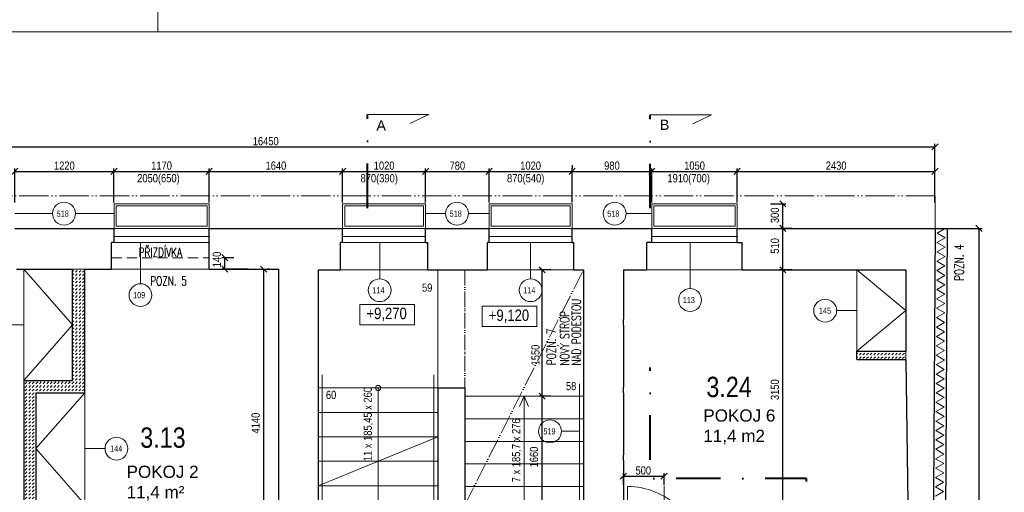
# Model space of a CAD drawing. Header units: millimetres. Extents: x -300958 to -108039, y 30118 to 292543.
# Tile 150 of 256: x -227932 to -215831, y 151579 to 157382. Entities that reach past the tile are written whole.
import ezdxf
from ezdxf.enums import TextEntityAlignment as Align

# ---------------------------------------------------------------- set-up
doc = ezdxf.new("R2010")
doc.units = ezdxf.units.MM
doc.header["$MEASUREMENT"] = 0
for name, pattern in [('ACAD_ISO05W100', [33, 24, -3, 0, -3, 0, -3]), ('DGN Style 4', [1094.119168, 546.717885, -273.358943, 0.683397, -273.358943]), ('HIDDEN', [0.375, 0.25, -0.125])]:
    doc.linetypes.add(name, pattern=pattern)
doc.layers.get('0').update_dxf_attribs({"lineweight": 13})
doc.layers.get('Defpoints').update_dxf_attribs({"color": 3, "lineweight": 13})
for name, color, linetype, lineweight in [('BOURÁNÍ', 40, 'Continuous', 13), ('dims', 7, 'Continuous', 9), ('dvere', 7, 'Continuous', 9), ('legenda', 7, 'Continuous', 13), ('Materiály', 1, 'Continuous', 13), ('navrh', 1, 'Continuous', 9), ('popis', 7, 'Continuous', 9), ('PSV', 7, 'Continuous', 13), ('RAMECEK', 7, 'Continuous', 0), ('rez', 7, 'Continuous', 13), ('schody', 7, 'Continuous', 13), ('tenka', 7, 'Continuous', 13), ('texts', 3, 'Continuous', 30), ('výškové kóty', 7, 'Continuous', 13), ('walls', 7, 'Continuous', 13), ('zarizovaky', 5, 'Continuous', 9)]:
    doc.layers.add(name, color=color, linetype=linetype, lineweight=lineweight)
doc.styles.add('GENERATED_STYLE_8', font='arial.ttf')
doc.styles.get("Standard").update_dxf_attribs({"font": 'txt.shx'})
doc.styles.add('STYLE-0', font='ARIALN.TTF')
doc.styles.add('Style-Arial', font='arial.ttf')
doc.dimstyles.new('arch', dxfattribs={"dimscale": 50, "dimtxt": 2.5, "dimasz": 2.5, "dimexe": 1.25, "dimexo": 0.9, "dimtad": 1, "dimdec": 0, "dimtxsty": 'STYLE-0', "dimblk": 'ARCHTICK', "dimcen": 2.5, "dimadec": 0, "dimazin": 0, "dimtfac": 1, "dimtdec": 0, "dimtmove": 2, "dimatfit": 3, "dimldrblk": 'ARCHTICK', "dimfxl": 0, "dimarcsym": 0})

# ---------------------------------------------------------------- blocks, each defined once
blk = doc.blocks.new('*U48')
at = {"layer": 'rez', "linetype": 'DGN Style 4', "lineweight": 40}
blk.add_line((-376, 574), (-376, -574), dxfattribs=at)
at = {"layer": 'rez', "linetype": 'Continuous', "lineweight": 0, "flags": 128}
blk.add_lwpolyline([(-376, -574), (376, -574), (146, -464)], dxfattribs=at)
blk = doc.blocks.new('*U49')
at = {"layer": 'RAMECEK', "linetype": 'Continuous', "lineweight": 0}
blk.add_line((-5250, -11138), (-5250, -10838), dxfattribs=at)
at = {"layer": 'RAMECEK', "linetype": 'Continuous', "lineweight": 0, "flags": 128}
blk.add_lwpolyline([(-15750, -11138), (15750, -11138), (15750, 11137), (-15750, 11137)], close=True, dxfattribs=at)
blk = doc.blocks.new('_ArchTick')
at = {"color": 0, "linetype": 'ByBlock', "flags": 128}
blk.add_lwpolyline([(-0.5, -0.5), (0.5, 0.5)], dxfattribs=at)
blk = doc.blocks.new('*D194')
at = {"layer": 'Defpoints', "color": 0, "linetype": 'Continuous'}
for p in [(-226773, 155520), (-227993, 155061), (-226773, 155061)]:
    blk.add_point(p, dxfattribs=at)
at = {"layer": 'dims', "color": 0, "linetype": 'Continuous', "lineweight": -2}
for p, q in [((-227993, 155136), (-227993, 155557)), ((-227993, 155520), (-226773, 155520)), ((-226773, 155136), (-226773, 155557))]:
    blk.add_line(p, q, dxfattribs=at)
at = {"layer": 'dims', "color": 0, "linetype": 'Continuous', "lineweight": -2, "xscale": 75, "yscale": 75, "zscale": 75, "rotation": 180}
blk.add_blockref('_ArchTick', (-227993, 155520), dxfattribs=at)
at = {"layer": 'dims', "color": 0, "linetype": 'Continuous', "lineweight": -2, "xscale": 75, "yscale": 75, "zscale": 75}
blk.add_blockref('_ArchTick', (-226773, 155520), dxfattribs=at)
at = {"layer": 'dims', "color": 0, "linetype": 'Continuous', "insert": (-227383, 155590), "char_height": 100, "attachment_point": 5, "style": 'STYLE-0'}
blk.add_mtext('1220', dxfattribs=at)
blk = doc.blocks.new('*D195')
at = {"layer": 'Defpoints', "color": 0, "linetype": 'Continuous'}
for p in [(-225603, 155520), (-226773, 155061), (-225603, 155061)]:
    blk.add_point(p, dxfattribs=at)
at = {"layer": 'dims', "color": 0, "linetype": 'Continuous', "lineweight": -2}
for p, q in [((-226773, 155136), (-226773, 155557)), ((-226773, 155520), (-225603, 155520)), ((-225603, 155136), (-225603, 155557))]:
    blk.add_line(p, q, dxfattribs=at)
at = {"layer": 'dims', "color": 0, "linetype": 'Continuous', "lineweight": -2, "xscale": 75, "yscale": 75, "zscale": 75, "rotation": 180}
blk.add_blockref('_ArchTick', (-226773, 155520), dxfattribs=at)
at = {"layer": 'dims', "color": 0, "linetype": 'Continuous', "lineweight": -2, "xscale": 75, "yscale": 75, "zscale": 75}
blk.add_blockref('_ArchTick', (-225603, 155520), dxfattribs=at)
at = {"layer": 'dims', "color": 0, "linetype": 'Continuous', "insert": (-226188, 155590), "char_height": 100, "attachment_point": 5, "style": 'STYLE-0'}
blk.add_mtext('1170', dxfattribs=at)
blk = doc.blocks.new('*D196')
at = {"layer": 'Defpoints', "color": 0, "linetype": 'Continuous'}
for p in [(-216683, 155820), (-233133, 155061), (-216683, 155061)]:
    blk.add_point(p, dxfattribs=at)
at = {"layer": 'dims', "color": 0, "linetype": 'Continuous', "lineweight": -2}
for p, q in [((-233133, 155136), (-233133, 155857)), ((-233133, 155820), (-216683, 155820)), ((-216683, 155136), (-216683, 155857))]:
    blk.add_line(p, q, dxfattribs=at)
at = {"layer": 'dims', "color": 0, "linetype": 'Continuous', "lineweight": -2, "xscale": 75, "yscale": 75, "zscale": 75, "rotation": 180}
blk.add_blockref('_ArchTick', (-233133, 155820), dxfattribs=at)
at = {"layer": 'dims', "color": 0, "linetype": 'Continuous', "lineweight": -2, "xscale": 75, "yscale": 75, "zscale": 75}
blk.add_blockref('_ArchTick', (-216683, 155820), dxfattribs=at)
at = {"layer": 'dims', "color": 0, "linetype": 'Continuous', "insert": (-224908, 155890), "char_height": 100, "attachment_point": 5, "style": 'STYLE-0'}
blk.add_mtext('16450', dxfattribs=at)
blk = doc.blocks.new('*D197')
at = {"layer": 'Defpoints', "color": 0, "linetype": 'Continuous'}
for p in [(-223963, 155520), (-225603, 155061), (-223963, 155061)]:
    blk.add_point(p, dxfattribs=at)
at = {"layer": 'dims', "color": 0, "linetype": 'Continuous', "lineweight": -2}
for p, q in [((-225603, 155136), (-225603, 155557)), ((-225603, 155520), (-223963, 155520)), ((-223963, 155136), (-223963, 155557))]:
    blk.add_line(p, q, dxfattribs=at)
at = {"layer": 'dims', "color": 0, "linetype": 'Continuous', "lineweight": -2, "xscale": 75, "yscale": 75, "zscale": 75, "rotation": 180}
blk.add_blockref('_ArchTick', (-225603, 155520), dxfattribs=at)
at = {"layer": 'dims', "color": 0, "linetype": 'Continuous', "lineweight": -2, "xscale": 75, "yscale": 75, "zscale": 75}
blk.add_blockref('_ArchTick', (-223963, 155520), dxfattribs=at)
at = {"layer": 'dims', "color": 0, "linetype": 'Continuous', "insert": (-224783, 155590), "char_height": 100, "attachment_point": 5, "style": 'STYLE-0'}
blk.add_mtext('1640', dxfattribs=at)
blk = doc.blocks.new('*D198')
at = {"layer": 'Defpoints', "color": 0, "linetype": 'Continuous'}
for p in [(-222943, 155520), (-223963, 155061), (-222943, 155061)]:
    blk.add_point(p, dxfattribs=at)
at = {"layer": 'dims', "color": 0, "linetype": 'Continuous', "lineweight": -2}
for p, q in [((-223963, 155136), (-223963, 155557)), ((-223963, 155520), (-222943, 155520)), ((-222943, 155136), (-222943, 155557))]:
    blk.add_line(p, q, dxfattribs=at)
at = {"layer": 'dims', "color": 0, "linetype": 'Continuous', "lineweight": -2, "xscale": 75, "yscale": 75, "zscale": 75, "rotation": 180}
blk.add_blockref('_ArchTick', (-223963, 155520), dxfattribs=at)
at = {"layer": 'dims', "color": 0, "linetype": 'Continuous', "lineweight": -2, "xscale": 75, "yscale": 75, "zscale": 75}
blk.add_blockref('_ArchTick', (-222943, 155520), dxfattribs=at)
at = {"layer": 'dims', "color": 0, "linetype": 'Continuous', "insert": (-223453, 155590), "char_height": 100, "attachment_point": 5, "style": 'STYLE-0'}
blk.add_mtext('1020', dxfattribs=at)
blk = doc.blocks.new('*D199')
at = {"layer": 'Defpoints', "color": 0, "linetype": 'Continuous'}
for p in [(-222163, 155520), (-222943, 155061), (-222163, 155061)]:
    blk.add_point(p, dxfattribs=at)
at = {"layer": 'dims', "color": 0, "linetype": 'Continuous', "lineweight": -2}
for p, q in [((-222943, 155136), (-222943, 155557)), ((-222943, 155520), (-222163, 155520)), ((-222163, 155136), (-222163, 155557))]:
    blk.add_line(p, q, dxfattribs=at)
at = {"layer": 'dims', "color": 0, "linetype": 'Continuous', "lineweight": -2, "xscale": 75, "yscale": 75, "zscale": 75, "rotation": 180}
blk.add_blockref('_ArchTick', (-222943, 155520), dxfattribs=at)
at = {"layer": 'dims', "color": 0, "linetype": 'Continuous', "lineweight": -2, "xscale": 75, "yscale": 75, "zscale": 75}
blk.add_blockref('_ArchTick', (-222163, 155520), dxfattribs=at)
at = {"layer": 'dims', "color": 0, "linetype": 'Continuous', "insert": (-222553, 155590), "char_height": 100, "attachment_point": 5, "style": 'STYLE-0'}
blk.add_mtext('780', dxfattribs=at)
blk = doc.blocks.new('*D200')
at = {"layer": 'Defpoints', "color": 0, "linetype": 'Continuous'}
for p in [(-221143, 155520), (-222163, 155061), (-221143, 155061)]:
    blk.add_point(p, dxfattribs=at)
at = {"layer": 'dims', "color": 0, "linetype": 'Continuous', "lineweight": -2}
for p, q in [((-222163, 155136), (-222163, 155557)), ((-222163, 155520), (-221143, 155520)), ((-221143, 155136), (-221143, 155557))]:
    blk.add_line(p, q, dxfattribs=at)
at = {"layer": 'dims', "color": 0, "linetype": 'Continuous', "lineweight": -2, "xscale": 75, "yscale": 75, "zscale": 75, "rotation": 180}
blk.add_blockref('_ArchTick', (-222163, 155520), dxfattribs=at)
at = {"layer": 'dims', "color": 0, "linetype": 'Continuous', "lineweight": -2, "xscale": 75, "yscale": 75, "zscale": 75}
blk.add_blockref('_ArchTick', (-221143, 155520), dxfattribs=at)
at = {"layer": 'dims', "color": 0, "linetype": 'Continuous', "insert": (-221653, 155590), "char_height": 100, "attachment_point": 5, "style": 'STYLE-0'}
blk.add_mtext('1020', dxfattribs=at)
blk = doc.blocks.new('*D201')
at = {"layer": 'Defpoints', "color": 0, "linetype": 'Continuous'}
for p in [(-219113, 155520), (-220163, 155061), (-219113, 155061)]:
    blk.add_point(p, dxfattribs=at)
at = {"layer": 'dims', "color": 0, "linetype": 'Continuous', "lineweight": -2}
for p, q in [((-220163, 155136), (-220163, 155557)), ((-220163, 155520), (-219113, 155520)), ((-219113, 155136), (-219113, 155557))]:
    blk.add_line(p, q, dxfattribs=at)
at = {"layer": 'dims', "color": 0, "linetype": 'Continuous', "lineweight": -2, "xscale": 75, "yscale": 75, "zscale": 75, "rotation": 180}
blk.add_blockref('_ArchTick', (-220163, 155520), dxfattribs=at)
at = {"layer": 'dims', "color": 0, "linetype": 'Continuous', "lineweight": -2, "xscale": 75, "yscale": 75, "zscale": 75}
blk.add_blockref('_ArchTick', (-219113, 155520), dxfattribs=at)
at = {"layer": 'dims', "color": 0, "linetype": 'Continuous', "insert": (-219638, 155590), "char_height": 100, "attachment_point": 5, "style": 'STYLE-0'}
blk.add_mtext('1050', dxfattribs=at)
blk = doc.blocks.new('*D202')
at = {"layer": 'Defpoints', "color": 0, "linetype": 'Continuous'}
for p in [(-216683, 155520), (-219113, 155061), (-216683, 155061)]:
    blk.add_point(p, dxfattribs=at)
at = {"layer": 'dims', "color": 0, "linetype": 'Continuous', "lineweight": -2}
for p, q in [((-219113, 155136), (-219113, 155557)), ((-219113, 155520), (-216683, 155520)), ((-216683, 155136), (-216683, 155557))]:
    blk.add_line(p, q, dxfattribs=at)
at = {"layer": 'dims', "color": 0, "linetype": 'Continuous', "lineweight": -2, "xscale": 75, "yscale": 75, "zscale": 75, "rotation": 180}
blk.add_blockref('_ArchTick', (-219113, 155520), dxfattribs=at)
at = {"layer": 'dims', "color": 0, "linetype": 'Continuous', "lineweight": -2, "xscale": 75, "yscale": 75, "zscale": 75}
blk.add_blockref('_ArchTick', (-216683, 155520), dxfattribs=at)
at = {"layer": 'dims', "color": 0, "linetype": 'Continuous', "insert": (-217898, 155590), "char_height": 100, "attachment_point": 5, "style": 'STYLE-0'}
blk.add_mtext('2430', dxfattribs=at)
blk = doc.blocks.new('*D203')
at = {"layer": 'Defpoints', "color": 0, "linetype": 'Continuous'}
for p in [(-221143, 155520), (-220163, 155520), (-220163, 155136)]:
    blk.add_point(p, dxfattribs=at)
at = {"layer": 'dims', "color": 0, "linetype": 'Continuous', "lineweight": -2}
for p, q in [((-221143, 155595), (-221143, 155557)), ((-221143, 155520), (-220163, 155520)), ((-220163, 155211), (-220163, 155557))]:
    blk.add_line(p, q, dxfattribs=at)
at = {"layer": 'dims', "color": 0, "linetype": 'Continuous', "lineweight": -2, "xscale": 75, "yscale": 75, "zscale": 75, "rotation": 180}
blk.add_blockref('_ArchTick', (-221143, 155520), dxfattribs=at)
at = {"layer": 'dims', "color": 0, "linetype": 'Continuous', "lineweight": -2, "xscale": 75, "yscale": 75, "zscale": 75}
blk.add_blockref('_ArchTick', (-220163, 155520), dxfattribs=at)
at = {"layer": 'dims', "color": 0, "linetype": 'Continuous', "insert": (-220653, 155590), "char_height": 100, "attachment_point": 5, "style": 'STYLE-0'}
blk.add_mtext('980', dxfattribs=at)
blk = doc.blocks.new('*D160')
at = {"layer": 'Defpoints', "color": 0, "linetype": 'Continuous'}
for p in [(-218552, 154310), (-218369, 154310), (-218369, 151160)]:
    blk.add_point(p, dxfattribs=at)
at = {"layer": 'dims', "color": 0, "linetype": 'Continuous', "lineweight": -2}
for p, q in [((-218444, 154310), (-218590, 154310)), ((-218552, 151160), (-218552, 154310)), ((-218444, 151160), (-218590, 151160))]:
    blk.add_line(p, q, dxfattribs=at)
at = {"layer": 'dims', "color": 0, "linetype": 'Continuous', "lineweight": -2, "xscale": 75, "yscale": 75, "zscale": 75}
for p, rotation in [((-218552, 154310), 90), ((-218552, 151160), 270)]:
    blk.add_blockref('_ArchTick', p, dxfattribs=dict(at, rotation=rotation))
at = {"layer": 'dims', "color": 0, "linetype": 'Continuous', "insert": (-218651, 152839), "char_height": 100, "attachment_point": 5, "rotation": 90, "style": 'STYLE-0'}
blk.add_mtext('3150', dxfattribs=at)
blk = doc.blocks.new('*D118')
at = {"layer": 'Defpoints', "color": 0, "linetype": 'Continuous'}
for p in [(-218552, 154820), (-218369, 154820), (-218369, 154310)]:
    blk.add_point(p, dxfattribs=at)
at = {"layer": 'dims', "color": 0, "linetype": 'Continuous', "lineweight": -2}
for p, q in [((-218444, 154820), (-218590, 154820)), ((-218552, 154310), (-218552, 154820)), ((-218444, 154310), (-218590, 154310))]:
    blk.add_line(p, q, dxfattribs=at)
at = {"layer": 'dims', "color": 0, "linetype": 'Continuous', "lineweight": -2, "xscale": 75, "yscale": 75, "zscale": 75}
for p, rotation in [((-218552, 154820), 90), ((-218552, 154310), 270)]:
    blk.add_blockref('_ArchTick', p, dxfattribs=dict(at, rotation=rotation))
at = {"layer": 'dims', "color": 0, "linetype": 'Continuous', "insert": (-218651, 154605), "char_height": 100, "attachment_point": 5, "rotation": 90, "style": 'STYLE-0'}
blk.add_mtext('510', dxfattribs=at)
blk = doc.blocks.new('*D119')
at = {"layer": 'Defpoints', "color": 0, "linetype": 'Continuous'}
for p in [(-221512, 152760), (-221328, 152760), (-221328, 151100)]:
    blk.add_point(p, dxfattribs=at)
at = {"layer": 'dims', "color": 0, "linetype": 'Continuous', "lineweight": -2}
for p, q in [((-221403, 152760), (-221549, 152760)), ((-221512, 151100), (-221512, 152760)), ((-221403, 151100), (-221549, 151100))]:
    blk.add_line(p, q, dxfattribs=at)
at = {"layer": 'dims', "color": 0, "linetype": 'Continuous', "lineweight": -2, "xscale": 75, "yscale": 75, "zscale": 75}
for p, rotation in [((-221512, 152760), 90), ((-221512, 151100), 270)]:
    blk.add_blockref('_ArchTick', p, dxfattribs=dict(at, rotation=rotation))
at = {"layer": 'dims', "color": 0, "linetype": 'Continuous', "insert": (-221611, 152012), "char_height": 100, "attachment_point": 5, "rotation": 90, "style": 'STYLE-0'}
blk.add_mtext('1660', dxfattribs=at)
blk = doc.blocks.new('*D120')
at = {"layer": 'Defpoints', "color": 0, "linetype": 'Continuous'}
for p in [(-221512, 154310), (-221328, 154310), (-221328, 152760)]:
    blk.add_point(p, dxfattribs=at)
at = {"layer": 'dims', "color": 0, "linetype": 'Continuous', "lineweight": -2}
for p, q in [((-221403, 154310), (-221549, 154310)), ((-221512, 152760), (-221512, 154310)), ((-221403, 152760), (-221549, 152760))]:
    blk.add_line(p, q, dxfattribs=at)
at = {"layer": 'dims', "color": 0, "linetype": 'Continuous', "lineweight": -2, "xscale": 75, "yscale": 75, "zscale": 75}
for p, rotation in [((-221512, 154310), 90), ((-221512, 152760), 270)]:
    blk.add_blockref('_ArchTick', p, dxfattribs=dict(at, rotation=rotation))
at = {"layer": 'dims', "color": 0, "linetype": 'Continuous', "insert": (-221593, 153264), "char_height": 100, "attachment_point": 5, "rotation": 90, "style": 'STYLE-0'}
blk.add_mtext('1550', dxfattribs=at)
blk = doc.blocks.new('*D151')
at = {"layer": 'Defpoints', "color": 0, "linetype": 'Continuous'}
for p in [(-220013, 151776), (-220513, 151594), (-220013, 151594)]:
    blk.add_point(p, dxfattribs=at)
at = {"layer": 'dims', "color": 0, "linetype": 'Continuous', "lineweight": -2}
for p, q in [((-220513, 151669), (-220513, 151813)), ((-220513, 151776), (-220013, 151776)), ((-220013, 151669), (-220013, 151813))]:
    blk.add_line(p, q, dxfattribs=at)
at = {"layer": 'dims', "color": 0, "linetype": 'Continuous', "lineweight": -2, "xscale": 75, "yscale": 75, "zscale": 75, "rotation": 180}
blk.add_blockref('_ArchTick', (-220513, 151776), dxfattribs=at)
at = {"layer": 'dims', "color": 0, "linetype": 'Continuous', "lineweight": -2, "xscale": 75, "yscale": 75, "zscale": 75}
blk.add_blockref('_ArchTick', (-220013, 151776), dxfattribs=at)
at = {"layer": 'dims', "color": 0, "linetype": 'Continuous', "insert": (-220268, 151846), "char_height": 100, "attachment_point": 5, "style": 'STYLE-0'}
blk.add_mtext('500', dxfattribs=at)
blk = doc.blocks.new('*D95')
at = {"layer": 'Defpoints', "color": 0, "linetype": 'Continuous'}
for p in [(-224936, 154320), (-224933, 154320), (-224753, 150180)]:
    blk.add_point(p, dxfattribs=at)
at = {"layer": 'dims', "color": 0, "linetype": 'Continuous', "lineweight": -2}
for p, q in [((-224933, 150180), (-224933, 154320)), ((-224861, 154320), (-224896, 154320)), ((-224828, 150180), (-224971, 150180))]:
    blk.add_line(p, q, dxfattribs=at)
at = {"layer": 'dims', "color": 0, "linetype": 'Continuous', "lineweight": -2, "xscale": 75, "yscale": 75, "zscale": 75}
for p, rotation in [((-224933, 154320), 90), ((-224933, 150180), 270)]:
    blk.add_blockref('_ArchTick', p, dxfattribs=dict(at, rotation=rotation))
at = {"layer": 'dims', "color": 0, "linetype": 'Continuous', "insert": (-225032, 152429), "char_height": 100, "attachment_point": 5, "rotation": 90, "style": 'STYLE-0'}
blk.add_mtext('4140', dxfattribs=at)
blk = doc.blocks.new('*D473')
at = {"layer": 'Defpoints', "color": 0, "linetype": 'Continuous'}
for p in [(-216682, 154820), (-216142, 154820), (-216682, 138540)]:
    blk.add_point(p, dxfattribs=at)
at = {"layer": 'dims', "color": 0, "linetype": 'Continuous', "lineweight": -2}
for p, q in [((-216607, 154820), (-216105, 154820)), ((-216142, 138540), (-216142, 154820)), ((-216607, 138540), (-216105, 138540))]:
    blk.add_line(p, q, dxfattribs=at)
at = {"layer": 'dims', "color": 0, "linetype": 'Continuous', "lineweight": -2, "xscale": 75, "yscale": 75, "zscale": 75}
for p, rotation in [((-216142, 154820), 90), ((-216142, 138540), 270)]:
    blk.add_blockref('_ArchTick', p, dxfattribs=dict(at, rotation=rotation))
at = {"layer": 'dims', "color": 0, "linetype": 'Continuous', "insert": (-216212, 146291), "char_height": 100, "attachment_point": 5, "rotation": 90, "style": 'STYLE-0'}
blk.add_mtext('16280', dxfattribs=at)
blk = doc.blocks.new('*D1683')
at = {"layer": 'Defpoints', "color": 0, "linetype": 'Continuous'}
for p in [(-218778, 155120), (-218552, 155120), (-218369, 154820)]:
    blk.add_point(p, dxfattribs=at)
at = {"layer": 'dims', "color": 0, "linetype": 'Continuous', "lineweight": -2}
for p, q in [((-218703, 155120), (-218515, 155120)), ((-218552, 154820), (-218552, 155120)), ((-218444, 154820), (-218590, 154820))]:
    blk.add_line(p, q, dxfattribs=at)
at = {"layer": 'dims', "color": 0, "linetype": 'Continuous', "lineweight": -2, "xscale": 75, "yscale": 75, "zscale": 75}
for p, rotation in [((-218552, 155120), 90), ((-218552, 154820), 270)]:
    blk.add_blockref('_ArchTick', p, dxfattribs=dict(at, rotation=rotation))
at = {"layer": 'dims', "color": 0, "linetype": 'Continuous', "insert": (-218651, 154980), "char_height": 100, "attachment_point": 5, "rotation": 90, "style": 'STYLE-0'}
blk.add_mtext('300', dxfattribs=at)
blk = doc.blocks.new('*D1684')
at = {"layer": 'Defpoints', "color": 0, "linetype": 'Continuous'}
for p in [(-225410, 154460), (-225227, 154460), (-225050, 154320)]:
    blk.add_point(p, dxfattribs=at)
at = {"layer": 'dims', "color": 0, "linetype": 'Continuous', "lineweight": -2}
for p, q in [((-225302, 154460), (-225448, 154460)), ((-225410, 154320), (-225410, 154460)), ((-225125, 154320), (-225448, 154320))]:
    blk.add_line(p, q, dxfattribs=at)
at = {"layer": 'dims', "color": 0, "linetype": 'Continuous', "lineweight": -2, "xscale": 75, "yscale": 75, "zscale": 75}
for p, rotation in [((-225410, 154460), 90), ((-225410, 154320), 270)]:
    blk.add_blockref('_ArchTick', p, dxfattribs=dict(at, rotation=rotation))
at = {"layer": 'dims', "color": 0, "linetype": 'Continuous', "insert": (-225509, 154438), "char_height": 100, "attachment_point": 5, "rotation": 90, "style": 'STYLE-0'}
blk.add_mtext('140', dxfattribs=at)

msp = doc.modelspace()

# ---------------------------------------------------------------- hatches: boundary and pattern name
at = {"layer": 'Materiály', "linetype": 'Continuous'}
h = msp.add_hatch(dxfattribs=at)
h.set_pattern_fill('DASH', color=256, scale=250, angle=45, style=0)
h.paths.add_polyline_path([(-227282.6, 152950), (-227882.6, 152950), (-227882.6, 151430), (-228442.6, 151430), (-228442.6, 151280), (-228392.6, 151280), (-227882.6, 151280), (-227882.6, 151230), (-227732.6, 151230), (-227732.6, 151280), (-227132.6, 151280), (-227132.6, 151430), (-227732.6, 151430), (-227732.6, 152800), (-227132.6, 152800), (-227132.6, 154320), (-227282.6, 154320)])
h = msp.add_hatch(dxfattribs=at)
h.set_pattern_fill('DASH', color=256, scale=250, angle=45, style=0)
h.paths.add_polyline_path([(-217042.6, 153210), (-217042.6, 153310), (-217642.6, 153310), (-217642.6, 153210)])

# ---------------------------------------------------------------- linework, layer by layer
at = {"layer": 'BOURÁNÍ', "linetype": 'Continuous', "lineweight": 0}
msp.add_line((-224752.6, 152430), (-224752.6, 152330), dxfattribs=at)
at = {"layer": 'dvere', "linetype": 'ACAD_ISO05W100', "ltscale": 8}
msp.add_line((-222462.6, 154310), (-222462.6, 152860), dxfattribs=at)
at = {"layer": 'dvere', "linetype": 'Continuous'}
msp.add_line((-220012.6, 151656.4), (-220012.6, 150386.4), dxfattribs=at)
at = {"layer": 'dvere', "linetype": 'Continuous', "flags": 128}
msp.add_lwpolyline([(-220462.6, 150750), (-220462.6, 151650, -0.4142136), (-219562.6, 150750)], format="xyb", dxfattribs=at)
at = {"layer": 'Materiály', "linetype": 'Continuous'}
for p, q in [((-226772.6, 154720), (-225602.6, 154720)), ((-223962.6, 154720), (-222942.6, 154720)), ((-222162.6, 154720), (-221142.6, 154720)), ((-220162.6, 154720), (-219112.6, 154720)), ((-226772.6, 154645), (-225602.6, 154645)), ((-223962.6, 154645), (-222942.6, 154645)), ((-222162.6, 154645), (-221142.6, 154645)), ((-220162.6, 154645), (-219112.6, 154645)), ((-226802.6, 154320), (-225602.6, 154320))]:
    msp.add_line(p, q, dxfattribs=at)
for points in [[(-226772.6, 155120), (-225602.6, 155120), (-225602.6, 154820), (-226772.6, 154820)], [(-226747.6, 155095), (-225627.6, 155095), (-225627.6, 154845), (-226747.6, 154845)], [(-223962.6, 155120), (-222942.6, 155120), (-222942.6, 154820), (-223962.6, 154820)], [(-223937.6, 155095), (-222967.6, 155095), (-222967.6, 154845), (-223937.6, 154845)], [(-222162.6, 155120), (-221142.6, 155120), (-221142.6, 154820), (-222162.6, 154820)], [(-222137.6, 155095), (-221167.6, 155095), (-221167.6, 154845), (-222137.6, 154845)], [(-220162.6, 155120), (-219112.6, 155120), (-219112.6, 154820), (-220162.6, 154820)], [(-220162.6, 155120), (-219112.6, 155120), (-219112.6, 154820), (-220162.6, 154820)], [(-220137.6, 155095), (-219137.6, 155095), (-219137.6, 154845), (-220137.6, 154845)], [(-220137.6, 155095), (-219137.6, 155095), (-219137.6, 154845), (-220137.6, 154845)]]:
    msp.add_lwpolyline(points, close=True, dxfattribs=at)
at = {"layer": 'Materiály', "linetype": 'Continuous', "flags": 128}
for points in [[(-216572.5, 152395.2), (-216672.1, 152453.5), (-216571.8, 152510.6), (-216671.4, 152569), (-216571.1, 152626.1), (-216670.7, 152684.4), (-216570.4, 152741.6), (-216670, 152799.9), (-216569.6, 152857), (-216669.3, 152915.4), (-216568.9, 152972.5), (-216668.6, 153030.9), (-216568.2, 153088), (-216667.9, 153146.3), (-216567.5, 153203.4), (-216667.2, 153261.8), (-216566.8, 153318.9), (-216666.5, 153377.3), (-216566.1, 153434.4), (-216665.7, 153492.7), (-216565.4, 153549.8), (-216665, 153608.2), (-216564.7, 153665.3), (-216664.3, 153723.7), (-216564, 153780.8), (-216663.6, 153839.1), (-216563.3, 153896.2), (-216662.9, 153954.6), (-216562.6, 154011.7), (-216662.2, 154070.1), (-216561.8, 154127.2), (-216661.5, 154185.5), (-216561.1, 154242.6), (-216660.8, 154301), (-216560.4, 154358.1), (-216660.1, 154416.5), (-216559.7, 154473.6), (-216659.4, 154531.9), (-216559, 154589.1), (-216658.7, 154647.4), (-216558.3, 154704.5), (-216657.9, 154762.9), (-216557.6, 154820), (-216557.6, 154820)], [(-216677.8, 151529.8), (-216577.4, 151586.9), (-216677.1, 151645.2), (-216576.7, 151702.4), (-216676.4, 151760.7), (-216576, 151817.8), (-216675.7, 151876.2), (-216575.3, 151933.3), (-216675, 151991.6), (-216574.6, 152048.8), (-216674.3, 152107.1), (-216573.9, 152164.2), (-216673.5, 152222.6), (-216573.2, 152279.7), (-216672.8, 152338), (-216572.5, 152395.2), (-216572.5, 152395.2)]]:
    msp.add_lwpolyline(points, dxfattribs=at)
at = {"layer": 'navrh', "linetype": 'Continuous', "lineweight": 30}
for p, q in [((-216682.6, 154820), (-216532.6, 154820)), ((-216532.6, 154820), (-216632.6, 138539.1)), ((-227282.6, 152950), (-227282.6, 154320)), ((-227132.6, 152800), (-227132.6, 154320)), ((-220512.6, 153630), (-220512.6, 153700)), ((-217642.6, 153210), (-217642.6, 153310)), ((-217642.6, 153310), (-217042.6, 153310)), ((-217642.6, 153210), (-217042.6, 153210)), ((-227882.6, 152950), (-227882.6, 151430)), ((-227882.6, 152950), (-227282.6, 152950)), ((-220512.6, 152800), (-220512.6, 152870)), ((-227732.6, 152800), (-227732.6, 151430)), ((-227732.6, 152800), (-227132.6, 152800)), ((-224752.6, 152430), (-224752.6, 152330)), ((-220512.6, 151970), (-220512.6, 152040))]:
    msp.add_line(p, q, dxfattribs=at)
at = {"layer": 'navrh', "linetype": 'ACAD_ISO05W100', "ltscale": 10}
msp.add_line((-222462.6, 151420), (-221002.6, 154310), dxfattribs=at)
at = {"layer": 'PSV', "linetype": 'Continuous', "lineweight": 0}
for p, q in [((-227527.2, 155002.7), (-227992.6, 155002.7)), ((-227247.1, 155002.7), (-226772.6, 155002.7)), ((-222697.2, 155002.7), (-222942.6, 155002.7)), ((-222417.1, 155002.7), (-222162.6, 155002.7)), ((-220480, 155002.7), (-220162.6, 155002.7)), ((-226447.4, 154140), (-226447.4, 154645)), ((-223507.6, 154200.6), (-223507.6, 154645)), ((-221652.6, 154200.6), (-221652.6, 154645)), ((-219692.6, 154080), (-219692.6, 154645)), ((-217892.6, 153810), (-217642.6, 153810)), ((-228132.6, 153635), (-227882.6, 153635)), ((-221052.6, 152327.5), (-221275.1, 152327.5)), ((-226882.6, 152115), (-227132.6, 152115))]:
    msp.add_line(p, q, dxfattribs=at)
for centre in [(-227387.2, 155001), (-222557.2, 155001), (-220620.1, 155001), (-223507.6, 154060.6), (-221652.6, 154060.6), (-226447.4, 154000), (-219692.6, 153940), (-218032.7, 153810), (-221415.1, 152327.5), (-226742.5, 152115)]:
    msp.add_circle(centre, 140.1, dxfattribs=at)
at = {"layer": 'rez', "linetype": 'DGN Style 4', "lineweight": 40, "flags": 128}
msp.add_lwpolyline([(-218261.7, 150616), (-218261.7, 151748.1), (-220182.6, 151748.1), (-220182.6, 153110.2)], dxfattribs=at)
at = {"layer": 'schody', "linetype": 'Continuous'}
for p, q in [((-222792.6, 152860), (-222792.6, 154310)), ((-222792.6, 152860), (-222792.6, 154310)), ((-222462.6, 152760), (-221002.6, 152760)), ((-222462.6, 152480), (-221002.6, 152480)), ((-224262.6, 151660), (-222792.6, 152260)), ((-222462.6, 152204), (-221002.6, 152204)), ((-222462.6, 151928), (-221002.6, 151928)), ((-222462.6, 151652), (-221002.6, 151652))]:
    msp.add_line(p, q, dxfattribs=at)
at = {"layer": 'schody', "linetype": 'Continuous', "lineweight": 0}
for p, q in [((-224212.6, 153020), (-224212.6, 149420)), ((-222842.6, 153020), (-222842.6, 149420)), ((-222792.6, 152860), (-224262.6, 152860)), ((-223527.6, 149570), (-223527.6, 152860)), ((-221052.6, 152910), (-221052.6, 150950)), ((-221732.6, 152760), (-221787.7, 152631)), ((-221732.6, 151100), (-221732.6, 152760)), ((-221732.6, 152760), (-221677.5, 152631)), ((-222792.6, 152560), (-224262.6, 152560)), ((-222792.6, 152260), (-224262.6, 152260)), ((-222792.6, 151960), (-224262.6, 151960)), ((-222792.6, 151660), (-224262.6, 151660))]:
    msp.add_line(p, q, dxfattribs=at)
msp.add_circle((-223527.6, 152860), 31.6, dxfattribs=at)
at = {"layer": 'tenka', "linetype": 'ACAD_ISO05W100', "lineweight": 0, "ltscale": 25}
msp.add_line((-216682.6, 154820), (-216682.6, 155220), dxfattribs=at)
at = {"layer": 'tenka', "linetype": 'Continuous'}
for p, q in [((-226772.6, 154820), (-225602.6, 154820)), ((-223962.6, 154820), (-222942.6, 154820)), ((-222162.6, 154820), (-221142.6, 154820)), ((-220222.6, 154820), (-219112.6, 154820)), ((-227282.6, 154320), (-227132.6, 154320)), ((-223987.6, 154310), (-222917.6, 154310)), ((-222182.6, 154310), (-221122.6, 154310)), ((-220222.6, 154310), (-219052.6, 154310)), ((-217042.6, 153210), (-217042.6, 153310))]:
    msp.add_line(p, q, dxfattribs=at)
at = {"layer": 'tenka', "linetype": 'HIDDEN', "ltscale": 500}
msp.add_line((-226802.6, 154460), (-225602.6, 154460), dxfattribs=at)
at = {"layer": 'tenka', "linetype": 'ACAD_ISO05W100', "ltscale": 15, "flags": 128}
msp.add_lwpolyline([(-216682.6, 155220), (-233532.6, 155220), (-233532.6, 136970), (-225482.6, 136970), (-225482.6, 138140), (-216782.6, 138140)], dxfattribs=at)
at = {"layer": 'výškové kóty', "linetype": 'Continuous', "lineweight": 0, "flags": 128}
for points in [[(-223749.9, 153886.8), (-223079.2, 153886.8), (-223079.2, 153637.3), (-223749.9, 153637.3)], [(-222246.6, 153864.1), (-221575.9, 153864.1), (-221575.9, 153614.6), (-222246.6, 153614.6)]]:
    msp.add_lwpolyline(points, close=True, dxfattribs=at)
at = {"layer": 'walls', "linetype": 'Continuous', "lineweight": 30}
for p, q in [((-226772.6, 154645), (-226772.6, 154820)), ((-225602.6, 154320), (-225602.6, 154820)), ((-223962.6, 154645), (-223962.6, 154820)), ((-222942.6, 154645), (-222942.6, 154820)), ((-222162.6, 154645), (-222162.6, 154820)), ((-221142.6, 154645), (-221142.6, 154820)), ((-220162.6, 154645), (-220162.6, 154820)), ((-219112.6, 154645), (-219112.6, 154820)), ((-226802.6, 154320), (-226802.6, 154645)), ((-226772.6, 154645), (-226802.6, 154645)), ((-223987.6, 154310), (-223987.6, 154645)), ((-223962.6, 154645), (-223987.6, 154645)), ((-222942.6, 154645), (-222917.6, 154645)), ((-222917.6, 154310), (-222917.6, 154645)), ((-222182.6, 154310), (-222182.6, 154645)), ((-222162.6, 154645), (-222182.6, 154645)), ((-221142.6, 154645), (-221122.6, 154645)), ((-221122.6, 154310), (-221122.6, 154645)), ((-220222.6, 154310), (-220222.6, 154645)), ((-220162.6, 154645), (-220222.6, 154645)), ((-219112.6, 154645), (-219052.6, 154645)), ((-219052.6, 154310), (-219052.6, 154645)), ((-227972.6, 154320), (-227282.6, 154320)), ((-227132.6, 154320), (-226802.6, 154320)), ((-225602.6, 154320), (-224752.6, 154320)), ((-224752.6, 154320), (-224752.6, 152430)), ((-224262.6, 154310), (-224262.6, 149370)), ((-222462.6, 154310), (-222182.6, 154310)), ((-222462.6, 154310), (-222462.6, 154310)), ((-221002.6, 154310), (-221002.6, 149540)), ((-220512.6, 154310), (-220512.6, 153700)), ((-220512.6, 154310), (-220222.6, 154310)), ((-219052.6, 154310), (-217042.6, 154310)), ((-220512.6, 153630), (-220512.6, 152870)), ((-222792.6, 152860), (-222792.6, 149390)), ((-222792.6, 152860), (-222462.6, 152860)), ((-222462.6, 152860), (-222462.6, 149540)), ((-220512.6, 152800), (-220512.6, 152040)), ((-224752.6, 152330), (-224752.6, 151000)), ((-220512.6, 151970), (-220512.6, 150650))]:
    msp.add_line(p, q, dxfattribs=at)
at = {"layer": 'walls', "linetype": 'Continuous', "lineweight": 30, "flags": 128}
for points in [[(-227992.6, 154820), (-226772.6, 154820)], [(-225602.6, 154820), (-223962.6, 154820)], [(-222942.6, 154820), (-222162.6, 154820)], [(-221142.6, 154820), (-220162.6, 154820)], [(-219112.6, 154820), (-216682.6, 154820), (-216782.6, 138540), (-217237.6, 138540)], [(-224262.6, 154310), (-223987.6, 154310)], [(-222917.6, 154310), (-222462.6, 154310)], [(-221122.6, 154310), (-221002.6, 154310)], [(-217042.6, 154310), (-217042.6, 153310)], [(-217042.6, 153210), (-217042.6, 153200)], [(-217042.6, 153200), (-217012.6, 151160)]]:
    msp.add_lwpolyline(points, dxfattribs=at)
at = {"layer": 'zarizovaky', "linetype": 'Continuous', "flags": 128}
for points in [[(-227882.6, 154320), (-227282.6, 154320), (-227282.6, 152950), (-227882.6, 152950), (-227282.6, 153635), (-227882.6, 154320), (-227882.6, 152950)], [(-217642.6, 153310), (-217042.6, 153310), (-217042.6, 154310), (-217642.6, 154310), (-217042.6, 153810), (-217642.6, 153310), (-217642.6, 154310)], [(-227132.6, 152800), (-227732.6, 152800), (-227732.6, 151430), (-227132.6, 151430), (-227732.6, 152115), (-227132.6, 152800), (-227132.6, 151430)]]:
    msp.add_lwpolyline(points, dxfattribs=at)

# ---------------------------------------------------------------- block references
at = {"layer": 'RAMECEK', "linetype": 'Continuous', "lineweight": 0}
for p in [(-220982.6, 168370), (-220982.6, 146095)]:
    msp.add_blockref('*U49', p, dxfattribs=at)
at = {"layer": 'rez', "linetype": 'DGN Style 4', "lineweight": 40, "extrusion": (0, 0, -1), "rotation": 180}
for p in [(223281.5, 155643.9), (219806.5, 155641.7)]:
    msp.add_blockref('*U48', p, dxfattribs=at)

# ---------------------------------------------------------------- texts
at = {"layer": 'dims', "linetype": 'Continuous', "style": 'STYLE-0'}
for s, p in [('2050(650)', (-226226.6, 155435.9)), ('870(390)', (-223513.2, 155435.9)), ('870(540)', (-221713.2, 155435.9)), ('1910(700)', (-219710.2, 155435.9))]:
    msp.add_text(s, height=100, dxfattribs=at).set_placement(p, align=Align.MIDDLE_CENTER)
at = {"layer": 'legenda', "linetype": 'Continuous', "lineweight": 0, "char_height": 112, "attachment_point": 4, "line_spacing_factor": 0.765173, "style": 'Style-Arial'}
for s, insert, rotation in [('{\\Fromans|c238;\\W0.7143;POZN. 4}', (-216386.1, 154174), 90.00116), ('{\\Fromans|c0;\\W0.71429;POZN. 5}', (-226327.2, 154174.5), 0.00116), ('{\\Fromans|c238;\\W0.71429;NOVÝ STROP\\PNAD PODESTOU}', (-221162.2, 153133.7), 90.00116), ('{\\Fromans|c238;\\W0.7143;POZN. 7}', (-221398.1, 153139.6), 90.00116)]:
    msp.add_mtext(s, dxfattribs=dict(at, insert=insert, rotation=rotation))
at = {"layer": 'popis', "linetype": 'Continuous', "insert": (-226471, 154524.6), "char_height": 112, "attachment_point": 4, "rotation": 0.00116, "line_spacing_factor": 0.765173, "style": 'Style-Arial'}
msp.add_mtext('{\\Fromans|c238;\\W0.71429;PŘIZDÍVKA}', dxfattribs=at)
at = {"layer": 'popis', "linetype": 'Continuous', "lineweight": 0, "char_height": 150, "width": 1303.837, "attachment_point": 1, "style": 'GENERATED_STYLE_8'}
for s, insert in [('POKOJ 6\\P11,4 m2', (-219529.9, 152596.7)), ('POKOJ 2\\P11,4 m²', (-226617.9, 151905.8))]:
    msp.add_mtext(s, dxfattribs=dict(at, insert=insert))
at = {"layer": 'PSV', "linetype": 'Continuous', "lineweight": 0, "style": 'STYLE-0'}
for s, p in [('518', (-227403.1, 155001)), ('518', (-222573.1, 155001)), ('518', (-220636, 155001)), ('114', (-223523.5, 154060.6)), ('114', (-221668.5, 154060.6)), ('109', (-226463.3, 154000)), ('113', (-219708.5, 153940)), ('145', (-218034.6, 153809.6)), ('519', (-221421, 152327.5)), ('144', (-226745.7, 152114.6))]:
    msp.add_text(s, height=75, dxfattribs=at).set_placement(p, align=Align.MIDDLE_CENTER)
at = {"layer": 'rez', "linetype": 'Continuous', "lineweight": 0, "char_height": 125, "attachment_point": 7, "style": 'GENERATED_STYLE_8'}
for s, insert, width in [('A', (-223547.6, 156021.4), 233.395), ('B', (-220063.9, 156029.8), 289.154)]:
    msp.add_mtext(s, dxfattribs=dict(at, insert=insert, width=width))
at = {"layer": 'schody', "linetype": 'Continuous', "style": 'STYLE-0'}
for s, p in [('59', (-222923.8, 154092.4)), ('58', (-221155, 152883.2)), ('60', (-224104.6, 152774.7))]:
    msp.add_text(s, height=100, dxfattribs=at).set_placement(p, align=Align.MIDDLE_CENTER)
for s, p in [('11 x 185,45 x 260', (-223654.4, 152416.5)), ('7 x 185,7 x 276', (-221831.1, 152093.9))]:
    msp.add_text(s, height=100, rotation=90, dxfattribs=at).set_placement(p, align=Align.MIDDLE_CENTER)
at = {"layer": 'texts', "linetype": 'Continuous', "lineweight": 0, "char_height": 250, "width": 788.673, "attachment_point": 5}
for s, insert in [('{\\fArial Narrow|b0|i0|c238|p39;3.24}', (-219213.7, 152871)), ('{\\fArial Narrow|b0|i0|c238|p39;3.13}', (-226171.6, 152248.6))]:
    msp.add_mtext(s, dxfattribs=dict(at, insert=insert))
at = {"layer": 'výškové kóty', "linetype": 'Continuous', "lineweight": 0, "char_height": 140, "width": 1046.843, "attachment_point": 1, "style": 'STYLE-0'}
for s, insert in [('+9,270', (-223669.4, 153845.9)), ('+9,120', (-222166.1, 153823.2))]:
    msp.add_mtext(s, dxfattribs=dict(at, insert=insert))

# ---------------------------------------------------------------- dimensions: what is measured, and where the dimension line sits
at = {"layer": 'dims', "linetype": 'Continuous'}
for base, p1, p2, picture, middle in [((-216682.6, 155820), (-233132.6, 155061.4), (-216682.6, 155061.4), '*D196', (-224907.6, 155889.8)), ((-226772.6, 155520), (-227992.6, 155061.4), (-226772.6, 155061.4), '*D194', (-227382.6, 155589.8)), ((-225602.6, 155520), (-226772.6, 155061.4), (-225602.6, 155061.4), '*D195', (-226187.6, 155589.8)), ((-223962.6, 155520), (-225602.6, 155061.4), (-223962.6, 155061.4), '*D197', (-224782.6, 155589.8)), ((-222942.6, 155520), (-223962.6, 155061.4), (-222942.6, 155061.4), '*D198', (-223452.6, 155589.8)), ((-222162.6, 155520), (-222942.6, 155061.4), (-222162.6, 155061.4), '*D199', (-222552.6, 155589.8)), ((-221142.6, 155520), (-222162.6, 155061.4), (-221142.6, 155061.4), '*D200', (-221652.6, 155589.8)), ((-220162.6, 155520), (-221142.6, 155520), (-220162.6, 155136.4), '*D203', (-220652.6, 155589.8)), ((-219112.6, 155520), (-220162.6, 155061.4), (-219112.6, 155061.4), '*D201', (-219637.6, 155589.8)), ((-216682.6, 155520), (-219112.6, 155061.4), (-216682.6, 155061.4), '*D202', (-217897.6, 155589.8))]:
    dim = msp.add_linear_dim(base=base, p1=p1, p2=p2, dimstyle='arch', override={"dimtxt": 2, "dimasz": 1.5, "dimexe": 0.75, "dimexo": 1.5, "dimgap": 0.375, "dimcen": 0.05}, dxfattribs=at)
    dim.commit()
    dim.dimension.update_dxf_attribs({"geometry": picture, "text_midpoint": middle})
for base, p1, p2, picture, middle in [((-218552.3, 155120), (-218368.7, 154820), (-218777.8, 155120), '*D1683', (-218651.2, 154979.8)), ((-218552.3, 154820), (-218368.7, 154310), (-218368.7, 154820), '*D118', (-218651.2, 154605.5)), ((-216142.1, 154820), (-216682, 138540), (-216682, 154820), '*D473', (-216211.9, 146290.9)), ((-225410.5, 154460), (-225050, 154320), (-225226.9, 154460), '*D1684', (-225509.3, 154438.1)), ((-224933.1, 154320), (-224752.6, 150180), (-224936.5, 154320), '*D95', (-225031.9, 152429.2)), ((-221511.9, 154310), (-221328.3, 152760), (-221328.3, 154310), '*D120', (-221592.9, 153263.7)), ((-218552.3, 154310), (-218368.7, 151160), (-218368.7, 154310), '*D160', (-218651.2, 152839.2)), ((-221511.9, 152760), (-221328.3, 151100), (-221328.3, 152760), '*D119', (-221610.7, 152012.3))]:
    dim = msp.add_linear_dim(base=base, p1=p1, p2=p2, angle=90, dimstyle='arch', override={"dimtxt": 2, "dimasz": 1.5, "dimexe": 0.75, "dimexo": 1.5, "dimgap": 0.375, "dimcen": 0.05}, dxfattribs=at)
    dim.commit()
    dim.dimension.update_dxf_attribs({"geometry": picture, "text_midpoint": middle, "dimtype": 160})
dim = msp.add_linear_dim(base=(-220012.6, 151775.9), p1=(-220512.6, 151593.9), p2=(-220012.6, 151593.9), dimstyle='arch', override={"dimtxt": 2, "dimasz": 1.5, "dimexe": 0.75, "dimexo": 1.5, "dimgap": 0.375, "dimcen": 0.05}, dxfattribs=at)
dim.commit()
dim.dimension.update_dxf_attribs({"geometry": '*D151', "text_midpoint": (-220268.2, 151845.7), "dimtype": 160})

doc.saveas('drawing.dxf')
